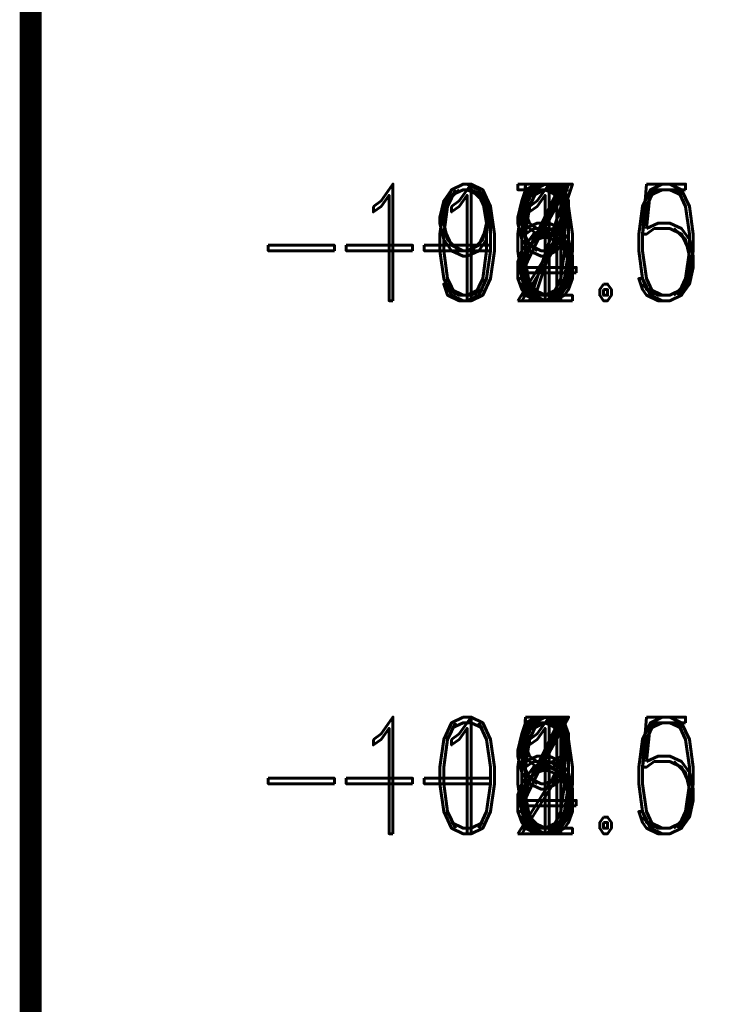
# Model space of a CAD drawing. Extents: x -2 to 113, y -136 to 16.
# Tile 198 of 256: x 0 to 6, y -43 to -34. Entities that reach past the tile are written whole.
import ezdxf
from ezdxf.enums import TextEntityAlignment as Align

# ---------------------------------------------------------------- set-up
doc = ezdxf.new("R2010")
doc.units = 0
doc.header["$MEASUREMENT"] = 0
doc.linetypes.add('SOLID', pattern=[0])
doc.layers.get('0').update_dxf_attribs({"linetype": 'SOLID'})
for name, color, linetype in [('1', 7, 'SOLID'), ('10', 7, 'SOLID'), ('11', 7, 'SOLID'), ('12', 7, 'SOLID'), ('13', 7, 'SOLID'), ('14', 7, 'SOLID'), ('15', 7, 'SOLID'), ('16', 7, 'SOLID'), ('17', 7, 'SOLID'), ('18', 7, 'SOLID'), ('19', 7, 'SOLID'), ('2', 7, 'SOLID'), ('20', 7, 'SOLID'), ('21', 7, 'SOLID'), ('22', 7, 'SOLID'), ('23', 7, 'SOLID'), ('24', 7, 'SOLID'), ('25', 7, 'SOLID'), ('26', 7, 'SOLID'), ('27', 7, 'SOLID'), ('28', 7, 'SOLID'), ('29', 7, 'SOLID'), ('3', 7, 'SOLID'), ('30', 7, 'SOLID'), ('31', 7, 'SOLID'), ('32', 7, 'SOLID'), ('33', 7, 'SOLID'), ('34', 7, 'SOLID'), ('35', 7, 'SOLID'), ('36', 7, 'SOLID'), ('37', 7, 'SOLID'), ('38', 7, 'SOLID'), ('39', 7, 'SOLID'), ('4', 7, 'SOLID'), ('40', 7, 'SOLID'), ('41', 7, 'SOLID'), ('42', 7, 'SOLID'), ('43', 7, 'SOLID'), ('44', 7, 'SOLID'), ('45', 7, 'SOLID'), ('46', 7, 'SOLID'), ('47', 7, 'SOLID'), ('48', 7, 'SOLID'), ('49', 7, 'SOLID'), ('5', 7, 'SOLID'), ('50', 7, 'SOLID'), ('51', 7, 'SOLID'), ('52', 7, 'SOLID'), ('53', 7, 'SOLID'), ('54', 7, 'SOLID'), ('55', 7, 'SOLID'), ('56', 7, 'SOLID'), ('57', 7, 'SOLID'), ('58', 7, 'SOLID'), ('59', 7, 'SOLID'), ('6', 7, 'SOLID'), ('60', 7, 'SOLID'), ('61', 7, 'SOLID'), ('62', 7, 'SOLID'), ('63', 7, 'SOLID'), ('64', 7, 'SOLID'), ('65', 7, 'SOLID'), ('66', 7, 'SOLID'), ('67', 7, 'SOLID'), ('68', 7, 'SOLID'), ('7', 7, 'SOLID'), ('8', 7, 'SOLID'), ('9', 7, 'SOLID')]:
    doc.layers.add(name, color=color, linetype=linetype)
doc.styles.add('ROMAND', font='romand', dxfattribs={"height": 1})

msp = doc.modelspace()

# ---------------------------------------------------------------- linework, layer by layer
at = {"linetype": 'Continuous'}
msp.add_line((-0.2175, -25.6385), (-0.2175, -125.6385), dxfattribs=at)
msp.add_line((-0.2175, -25.6385), (-0.2175, -125.6385), dxfattribs=at)
at = {"color": 7, "linetype": 'SOLID', "const_width": 0.2059}
msp.add_lwpolyline([(-0.2175, -125.6385), (111.5472, -125.6385), (111.5472, 10.2438), (-0.2175, 10.2438), (-0.2175, -125.6385)], dxfattribs=at)
at = {"layer": '1', "color": 7, "linetype": 'SOLID', "const_width": 0.2059}
msp.add_lwpolyline([(-0.2175, -125.6385), (111.5472, -125.6385), (111.5472, 10.2438), (-0.2175, 10.2438), (-0.2175, -125.6385)], dxfattribs=at)
at = {"layer": '10', "color": 7, "linetype": 'SOLID', "const_width": 0.2059}
msp.add_lwpolyline([(-0.2175, -125.6385), (111.5472, -125.6385), (111.5472, 10.2438), (-0.2175, 10.2438), (-0.2175, -125.6385)], dxfattribs=at)
at = {"layer": '11', "color": 7, "linetype": 'SOLID', "const_width": 0.2059}
msp.add_lwpolyline([(-0.2175, -125.6385), (111.5472, -125.6385), (111.5472, 10.2438), (-0.2175, 10.2438), (-0.2175, -125.6385)], dxfattribs=at)
at = {"layer": '12', "color": 7, "linetype": 'SOLID', "const_width": 0.2059}
msp.add_lwpolyline([(-0.2175, -125.6385), (111.5472, -125.6385), (111.5472, 10.2438), (-0.2175, 10.2438), (-0.2175, -125.6385)], dxfattribs=at)
at = {"layer": '13', "color": 7, "linetype": 'SOLID', "const_width": 0.2059}
msp.add_lwpolyline([(-0.2175, -125.6385), (111.5472, -125.6385), (111.5472, 10.2438), (-0.2175, 10.2438), (-0.2175, -125.6385)], dxfattribs=at)
at = {"layer": '14', "color": 7, "linetype": 'SOLID', "const_width": 0.2059}
msp.add_lwpolyline([(-0.2175, -125.6385), (111.5472, -125.6385), (111.5472, 10.2438), (-0.2175, 10.2438), (-0.2175, -125.6385)], dxfattribs=at)
at = {"layer": '15', "color": 7, "linetype": 'SOLID', "const_width": 0.2059}
msp.add_lwpolyline([(-0.2175, -125.6385), (111.5472, -125.6385), (111.5472, 10.2438), (-0.2175, 10.2438), (-0.2175, -125.6385)], dxfattribs=at)
at = {"layer": '16', "color": 7, "linetype": 'SOLID', "const_width": 0.2059}
msp.add_lwpolyline([(-0.2175, -125.6385), (111.5472, -125.6385), (111.5472, 10.2438), (-0.2175, 10.2438), (-0.2175, -125.6385)], dxfattribs=at)
at = {"layer": '17', "color": 7, "linetype": 'SOLID', "const_width": 0.2059}
msp.add_lwpolyline([(-0.2175, -125.6385), (111.5472, -125.6385), (111.5472, 10.2438), (-0.2175, 10.2438), (-0.2175, -125.6385)], dxfattribs=at)
at = {"layer": '18', "color": 7, "linetype": 'SOLID', "const_width": 0.2059}
msp.add_lwpolyline([(-0.2175, -125.6385), (111.5472, -125.6385), (111.5472, 10.2438), (-0.2175, 10.2438), (-0.2175, -125.6385)], dxfattribs=at)
at = {"layer": '19', "color": 7, "linetype": 'SOLID', "const_width": 0.2059}
msp.add_lwpolyline([(-0.2175, -125.6385), (111.5472, -125.6385), (111.5472, 10.2438), (-0.2175, 10.2438), (-0.2175, -125.6385)], dxfattribs=at)
at = {"layer": '2', "color": 7, "linetype": 'SOLID', "const_width": 0.2059}
msp.add_lwpolyline([(-0.2175, -125.6385), (111.5472, -125.6385), (111.5472, 10.2438), (-0.2175, 10.2438), (-0.2175, -125.6385)], dxfattribs=at)
at = {"layer": '20', "color": 7, "linetype": 'SOLID', "const_width": 0.2059}
msp.add_lwpolyline([(-0.2175, -125.6385), (111.5472, -125.6385), (111.5472, 10.2438), (-0.2175, 10.2438), (-0.2175, -125.6385)], dxfattribs=at)
at = {"layer": '21', "color": 7, "linetype": 'SOLID', "const_width": 0.2059}
msp.add_lwpolyline([(-0.2175, -125.6385), (111.5472, -125.6385), (111.5472, 10.2438), (-0.2175, 10.2438), (-0.2175, -125.6385)], dxfattribs=at)
at = {"layer": '22', "color": 7, "linetype": 'SOLID', "const_width": 0.2059}
msp.add_lwpolyline([(-0.2175, -125.6385), (111.5472, -125.6385), (111.5472, 10.2438), (-0.2175, 10.2438), (-0.2175, -125.6385)], dxfattribs=at)
at = {"layer": '23', "color": 7, "linetype": 'SOLID', "const_width": 0.2059}
msp.add_lwpolyline([(-0.2175, -125.6385), (111.5472, -125.6385), (111.5472, 10.2438), (-0.2175, 10.2438), (-0.2175, -125.6385)], dxfattribs=at)
at = {"layer": '24', "color": 7, "linetype": 'SOLID', "const_width": 0.2059}
msp.add_lwpolyline([(-0.2175, -125.6385), (111.5472, -125.6385), (111.5472, 10.2438), (-0.2175, 10.2438), (-0.2175, -125.6385)], dxfattribs=at)
at = {"layer": '25', "color": 7, "linetype": 'SOLID', "const_width": 0.2059}
msp.add_lwpolyline([(-0.2175, -125.6385), (111.5472, -125.6385), (111.5472, 10.2438), (-0.2175, 10.2438), (-0.2175, -125.6385)], dxfattribs=at)
at = {"layer": '26', "color": 7, "linetype": 'SOLID', "const_width": 0.2059}
msp.add_lwpolyline([(-0.2175, -125.6385), (111.5472, -125.6385), (111.5472, 10.2438), (-0.2175, 10.2438), (-0.2175, -125.6385)], dxfattribs=at)
at = {"layer": '27', "color": 7, "linetype": 'SOLID', "const_width": 0.2059}
msp.add_lwpolyline([(-0.2175, -125.6385), (111.5472, -125.6385), (111.5472, 10.2438), (-0.2175, 10.2438), (-0.2175, -125.6385)], dxfattribs=at)
at = {"layer": '28', "color": 7, "linetype": 'SOLID', "const_width": 0.2059}
msp.add_lwpolyline([(-0.2175, -125.6385), (111.5472, -125.6385), (111.5472, 10.2438), (-0.2175, 10.2438), (-0.2175, -125.6385)], dxfattribs=at)
at = {"layer": '29', "color": 7, "linetype": 'SOLID', "const_width": 0.2059}
msp.add_lwpolyline([(-0.2175, -125.6385), (111.5472, -125.6385), (111.5472, 10.2438), (-0.2175, 10.2438), (-0.2175, -125.6385)], dxfattribs=at)
at = {"layer": '3', "color": 7, "linetype": 'SOLID', "const_width": 0.2059}
msp.add_lwpolyline([(-0.2175, -125.6385), (111.5472, -125.6385), (111.5472, 10.2438), (-0.2175, 10.2438), (-0.2175, -125.6385)], dxfattribs=at)
at = {"layer": '30', "color": 7, "linetype": 'SOLID', "const_width": 0.2059}
msp.add_lwpolyline([(-0.2175, -125.6385), (111.5472, -125.6385), (111.5472, 10.2438), (-0.2175, 10.2438), (-0.2175, -125.6385)], dxfattribs=at)
at = {"layer": '31', "color": 7, "linetype": 'SOLID', "const_width": 0.2059}
msp.add_lwpolyline([(-0.2175, -125.6385), (111.5472, -125.6385), (111.5472, 10.2438), (-0.2175, 10.2438), (-0.2175, -125.6385)], dxfattribs=at)
at = {"layer": '32', "color": 7, "linetype": 'SOLID', "const_width": 0.2059}
msp.add_lwpolyline([(-0.2175, -125.6385), (111.5472, -125.6385), (111.5472, 10.2438), (-0.2175, 10.2438), (-0.2175, -125.6385)], dxfattribs=at)
at = {"layer": '33', "color": 7, "linetype": 'SOLID', "const_width": 0.2059}
msp.add_lwpolyline([(-0.2175, -125.6385), (111.5472, -125.6385), (111.5472, 10.2438), (-0.2175, 10.2438), (-0.2175, -125.6385)], dxfattribs=at)
at = {"layer": '34', "color": 7, "linetype": 'SOLID', "const_width": 0.2059}
msp.add_lwpolyline([(-0.2175, -125.6385), (111.5472, -125.6385), (111.5472, 10.2438), (-0.2175, 10.2438), (-0.2175, -125.6385)], dxfattribs=at)
at = {"layer": '35', "color": 7, "linetype": 'SOLID', "const_width": 0.2059}
msp.add_lwpolyline([(-0.2175, -125.6385), (111.5472, -125.6385), (111.5472, 10.2438), (-0.2175, 10.2438), (-0.2175, -125.6385)], dxfattribs=at)
at = {"layer": '36', "color": 7, "linetype": 'SOLID', "const_width": 0.2059}
msp.add_lwpolyline([(-0.2175, -125.6385), (111.5472, -125.6385), (111.5472, 10.2438), (-0.2175, 10.2438), (-0.2175, -125.6385)], dxfattribs=at)
at = {"layer": '37', "color": 7, "linetype": 'SOLID', "const_width": 0.2059}
msp.add_lwpolyline([(-0.2175, -125.6385), (111.5472, -125.6385), (111.5472, 10.2438), (-0.2175, 10.2438), (-0.2175, -125.6385)], dxfattribs=at)
at = {"layer": '38', "color": 7, "linetype": 'SOLID', "const_width": 0.2059}
msp.add_lwpolyline([(-0.2175, -125.6385), (111.5472, -125.6385), (111.5472, 10.2438), (-0.2175, 10.2438), (-0.2175, -125.6385)], dxfattribs=at)
at = {"layer": '39', "color": 7, "linetype": 'SOLID', "const_width": 0.2059}
msp.add_lwpolyline([(-0.2175, -125.6385), (111.5472, -125.6385), (111.5472, 10.2438), (-0.2175, 10.2438), (-0.2175, -125.6385)], dxfattribs=at)
at = {"layer": '4', "color": 7, "linetype": 'SOLID', "const_width": 0.2059}
msp.add_lwpolyline([(-0.2175, -125.6385), (111.5472, -125.6385), (111.5472, 10.2438), (-0.2175, 10.2438), (-0.2175, -125.6385)], dxfattribs=at)
at = {"layer": '40', "color": 7, "linetype": 'SOLID', "const_width": 0.2059}
msp.add_lwpolyline([(-0.2175, -125.6385), (111.5472, -125.6385), (111.5472, 10.2438), (-0.2175, 10.2438), (-0.2175, -125.6385)], dxfattribs=at)
at = {"layer": '41', "color": 7, "linetype": 'SOLID', "const_width": 0.2059}
msp.add_lwpolyline([(-0.2175, -125.6385), (111.5472, -125.6385), (111.5472, 10.2438), (-0.2175, 10.2438), (-0.2175, -125.6385)], dxfattribs=at)
at = {"layer": '42', "color": 7, "linetype": 'SOLID', "const_width": 0.2059}
msp.add_lwpolyline([(-0.2175, -125.6385), (111.5472, -125.6385), (111.5472, 10.2438), (-0.2175, 10.2438), (-0.2175, -125.6385)], dxfattribs=at)
at = {"layer": '43', "color": 7, "linetype": 'SOLID', "const_width": 0.2059}
msp.add_lwpolyline([(-0.2175, -125.6385), (111.5472, -125.6385), (111.5472, 10.2438), (-0.2175, 10.2438), (-0.2175, -125.6385)], dxfattribs=at)
at = {"layer": '44', "color": 7, "linetype": 'SOLID', "const_width": 0.2059}
msp.add_lwpolyline([(-0.2175, -125.6385), (111.5472, -125.6385), (111.5472, 10.2438), (-0.2175, 10.2438), (-0.2175, -125.6385)], dxfattribs=at)
at = {"layer": '45', "color": 7, "linetype": 'SOLID', "const_width": 0.2059}
msp.add_lwpolyline([(-0.2175, -125.6385), (111.5472, -125.6385), (111.5472, 10.2438), (-0.2175, 10.2438), (-0.2175, -125.6385)], dxfattribs=at)
at = {"layer": '46', "color": 7, "linetype": 'SOLID', "const_width": 0.2059}
msp.add_lwpolyline([(-0.2175, -125.6385), (111.5472, -125.6385), (111.5472, 10.2438), (-0.2175, 10.2438), (-0.2175, -125.6385)], dxfattribs=at)
at = {"layer": '47', "color": 7, "linetype": 'SOLID', "const_width": 0.2059}
msp.add_lwpolyline([(-0.2175, -125.6385), (111.5472, -125.6385), (111.5472, 10.2438), (-0.2175, 10.2438), (-0.2175, -125.6385)], dxfattribs=at)
at = {"layer": '48', "color": 7, "linetype": 'SOLID', "const_width": 0.2059}
msp.add_lwpolyline([(-0.2175, -125.6385), (111.5472, -125.6385), (111.5472, 10.2438), (-0.2175, 10.2438), (-0.2175, -125.6385)], dxfattribs=at)
at = {"layer": '49', "color": 7, "linetype": 'SOLID', "const_width": 0.2059}
msp.add_lwpolyline([(-0.2175, -125.6385), (111.5472, -125.6385), (111.5472, 10.2438), (-0.2175, 10.2438), (-0.2175, -125.6385)], dxfattribs=at)
at = {"layer": '5', "color": 7, "linetype": 'SOLID', "const_width": 0.2059}
msp.add_lwpolyline([(-0.2175, -125.6385), (111.5472, -125.6385), (111.5472, 10.2438), (-0.2175, 10.2438), (-0.2175, -125.6385)], dxfattribs=at)
at = {"layer": '50', "color": 7, "linetype": 'SOLID', "const_width": 0.2059}
msp.add_lwpolyline([(-0.2175, -125.6385), (111.5472, -125.6385), (111.5472, 10.2438), (-0.2175, 10.2438), (-0.2175, -125.6385)], dxfattribs=at)
at = {"layer": '51', "color": 7, "linetype": 'SOLID', "const_width": 0.2059}
msp.add_lwpolyline([(-0.2175, -125.6385), (111.5472, -125.6385), (111.5472, 10.2438), (-0.2175, 10.2438), (-0.2175, -125.6385)], dxfattribs=at)
at = {"layer": '52', "color": 7, "linetype": 'SOLID', "const_width": 0.2059}
msp.add_lwpolyline([(-0.2175, -125.6385), (111.5472, -125.6385), (111.5472, 10.2438), (-0.2175, 10.2438), (-0.2175, -125.6385)], dxfattribs=at)
at = {"layer": '53', "color": 7, "linetype": 'SOLID', "const_width": 0.2059}
msp.add_lwpolyline([(-0.2175, -125.6385), (111.5472, -125.6385), (111.5472, 10.2438), (-0.2175, 10.2438), (-0.2175, -125.6385)], dxfattribs=at)
at = {"layer": '54', "color": 7, "linetype": 'SOLID', "const_width": 0.2059}
msp.add_lwpolyline([(-0.2175, -125.6385), (111.5472, -125.6385), (111.5472, 10.2438), (-0.2175, 10.2438), (-0.2175, -125.6385)], dxfattribs=at)
at = {"layer": '55', "color": 7, "linetype": 'SOLID', "const_width": 0.2059}
msp.add_lwpolyline([(-0.2175, -125.6385), (111.5472, -125.6385), (111.5472, 10.2438), (-0.2175, 10.2438), (-0.2175, -125.6385)], dxfattribs=at)
at = {"layer": '56', "color": 7, "linetype": 'SOLID', "const_width": 0.2059}
msp.add_lwpolyline([(-0.2175, -125.6385), (111.5472, -125.6385), (111.5472, 10.2438), (-0.2175, 10.2438), (-0.2175, -125.6385)], dxfattribs=at)
at = {"layer": '57', "color": 7, "linetype": 'SOLID', "const_width": 0.2059}
msp.add_lwpolyline([(-0.2175, -125.6385), (111.5472, -125.6385), (111.5472, 10.2438), (-0.2175, 10.2438), (-0.2175, -125.6385)], dxfattribs=at)
at = {"layer": '58', "color": 7, "linetype": 'SOLID', "const_width": 0.2059}
msp.add_lwpolyline([(-0.2175, -125.6385), (111.5472, -125.6385), (111.5472, 10.2438), (-0.2175, 10.2438), (-0.2175, -125.6385)], dxfattribs=at)
at = {"layer": '59', "color": 7, "linetype": 'SOLID', "const_width": 0.2059}
msp.add_lwpolyline([(-0.2175, -125.6385), (111.5472, -125.6385), (111.5472, 10.2438), (-0.2175, 10.2438), (-0.2175, -125.6385)], dxfattribs=at)
at = {"layer": '6', "color": 7, "linetype": 'SOLID', "const_width": 0.2059}
msp.add_lwpolyline([(-0.2175, -125.6385), (111.5472, -125.6385), (111.5472, 10.2438), (-0.2175, 10.2438), (-0.2175, -125.6385)], dxfattribs=at)
at = {"layer": '60', "color": 7, "linetype": 'SOLID', "const_width": 0.2059}
msp.add_lwpolyline([(-0.2175, -125.6385), (111.5472, -125.6385), (111.5472, 10.2438), (-0.2175, 10.2438), (-0.2175, -125.6385)], dxfattribs=at)
at = {"layer": '61', "color": 7, "linetype": 'SOLID', "const_width": 0.2059}
msp.add_lwpolyline([(-0.2175, -125.6385), (111.5472, -125.6385), (111.5472, 10.2438), (-0.2175, 10.2438), (-0.2175, -125.6385)], dxfattribs=at)
at = {"layer": '62', "color": 7, "linetype": 'SOLID', "const_width": 0.2059}
msp.add_lwpolyline([(-0.2175, -125.6385), (111.5472, -125.6385), (111.5472, 10.2438), (-0.2175, 10.2438), (-0.2175, -125.6385)], dxfattribs=at)
at = {"layer": '63', "color": 7, "linetype": 'SOLID', "const_width": 0.2059}
msp.add_lwpolyline([(-0.2175, -125.6385), (111.5472, -125.6385), (111.5472, 10.2438), (-0.2175, 10.2438), (-0.2175, -125.6385)], dxfattribs=at)
at = {"layer": '64', "color": 7, "linetype": 'SOLID', "const_width": 0.2059}
msp.add_lwpolyline([(-0.2175, -125.6385), (111.5472, -125.6385), (111.5472, 10.2438), (-0.2175, 10.2438), (-0.2175, -125.6385)], dxfattribs=at)
at = {"layer": '65', "color": 7, "linetype": 'SOLID', "const_width": 0.2059}
msp.add_lwpolyline([(-0.2175, -125.6385), (111.5472, -125.6385), (111.5472, 10.2438), (-0.2175, 10.2438), (-0.2175, -125.6385)], dxfattribs=at)
at = {"layer": '66', "color": 7, "linetype": 'SOLID', "const_width": 0.2059}
msp.add_lwpolyline([(-0.2175, -125.6385), (111.5472, -125.6385), (111.5472, 10.2438), (-0.2175, 10.2438), (-0.2175, -125.6385)], dxfattribs=at)
at = {"layer": '67', "color": 7, "linetype": 'SOLID', "const_width": 0.2059}
msp.add_lwpolyline([(-0.2175, -125.6385), (111.5472, -125.6385), (111.5472, 10.2438), (-0.2175, 10.2438), (-0.2175, -125.6385)], dxfattribs=at)
at = {"layer": '68', "color": 7, "linetype": 'SOLID', "const_width": 0.2059}
msp.add_lwpolyline([(-0.2175, -125.6385), (111.5472, -125.6385), (111.5472, 10.2438), (-0.2175, 10.2438), (-0.2175, -125.6385)], dxfattribs=at)
at = {"layer": '7', "color": 7, "linetype": 'SOLID', "const_width": 0.2059}
msp.add_lwpolyline([(-0.2175, -125.6385), (111.5472, -125.6385), (111.5472, 10.2438), (-0.2175, 10.2438), (-0.2175, -125.6385)], dxfattribs=at)
at = {"layer": '8', "color": 7, "linetype": 'SOLID', "const_width": 0.2059}
msp.add_lwpolyline([(-0.2175, -125.6385), (111.5472, -125.6385), (111.5472, 10.2438), (-0.2175, 10.2438), (-0.2175, -125.6385)], dxfattribs=at)
at = {"layer": '9', "color": 7, "linetype": 'SOLID', "const_width": 0.2059}
msp.add_lwpolyline([(-0.2175, -125.6385), (111.5472, -125.6385), (111.5472, 10.2438), (-0.2175, 10.2438), (-0.2175, -125.6385)], dxfattribs=at)

# ---------------------------------------------------------------- texts
at = {"color": 7, "style": 'ROMAND', "width": 0.78}
for s, p in [('-3.5', (6.106, -35.6385)), ('-8.5', (6.106, -40.6385))]:
    msp.add_text(s, height=1.09412, dxfattribs=at).set_placement(p, align=Align.MIDDLE_RIGHT)
at = {"layer": '1', "color": 7, "style": 'ROMAND', "width": 0.78}
for s, p in [('-3.5', (6.106, -35.6385)), ('-8.5', (6.106, -40.6385))]:
    msp.add_text(s, height=1.09412, dxfattribs=at).set_placement(p, align=Align.MIDDLE_RIGHT)
at = {"layer": '10', "color": 7, "style": 'ROMAND', "width": 0.78}
for s, p in [('0.5', (6.106, -35.6385)), ('-4.5', (6.106, -40.6385))]:
    msp.add_text(s, height=1.09412, dxfattribs=at).set_placement(p, align=Align.MIDDLE_RIGHT)
at = {"layer": '11', "color": 7, "style": 'ROMAND', "width": 0.78}
for s, p in [('-99.5', (6.106, -35.6385)), ('-104.5', (6.106, -40.6385))]:
    msp.add_text(s, height=1.09412, dxfattribs=at).set_placement(p, align=Align.MIDDLE_RIGHT)
at = {"layer": '12', "color": 7, "style": 'ROMAND', "width": 0.78}
for s, p in [('2.5', (6.106, -35.6385)), ('-2.5', (6.106, -40.6385))]:
    msp.add_text(s, height=1.09412, dxfattribs=at).set_placement(p, align=Align.MIDDLE_RIGHT)
at = {"layer": '13', "color": 7, "style": 'ROMAND', "width": 0.78}
for s, p in [('-97.5', (6.106, -35.6385)), ('-102.5', (6.106, -40.6385))]:
    msp.add_text(s, height=1.09412, dxfattribs=at).set_placement(p, align=Align.MIDDLE_RIGHT)
at = {"layer": '14', "color": 7, "style": 'ROMAND', "width": 0.78}
for s, p in [('2.5', (6.106, -35.6385)), ('-2.5', (6.106, -40.6385))]:
    msp.add_text(s, height=1.09412, dxfattribs=at).set_placement(p, align=Align.MIDDLE_RIGHT)
at = {"layer": '15', "color": 7, "style": 'ROMAND', "width": 0.78}
for s, p in [('-97.5', (6.106, -35.6385)), ('-102.5', (6.106, -40.6385))]:
    msp.add_text(s, height=1.09412, dxfattribs=at).set_placement(p, align=Align.MIDDLE_RIGHT)
at = {"layer": '16', "color": 7, "style": 'ROMAND', "width": 0.78}
for s, p in [('2.0', (6.106, -35.6385)), ('-3.0', (6.106, -40.6385))]:
    msp.add_text(s, height=1.09412, dxfattribs=at).set_placement(p, align=Align.MIDDLE_RIGHT)
at = {"layer": '17', "color": 7, "style": 'ROMAND', "width": 0.78}
for s, p in [('-98.0', (6.106, -35.6385)), ('-103.0', (6.106, -40.6385))]:
    msp.add_text(s, height=1.09412, dxfattribs=at).set_placement(p, align=Align.MIDDLE_RIGHT)
at = {"layer": '18', "color": 7, "style": 'ROMAND', "width": 0.78}
for s, p in [('2.0', (6.106, -35.6385)), ('-3.0', (6.106, -40.6385))]:
    msp.add_text(s, height=1.09412, dxfattribs=at).set_placement(p, align=Align.MIDDLE_RIGHT)
at = {"layer": '19', "color": 7, "style": 'ROMAND', "width": 0.78}
for s, p in [('-98.0', (6.106, -35.6385)), ('-103.0', (6.106, -40.6385))]:
    msp.add_text(s, height=1.09412, dxfattribs=at).set_placement(p, align=Align.MIDDLE_RIGHT)
at = {"layer": '2', "color": 7, "style": 'ROMAND', "width": 0.78}
for s, p in [('-4.0', (6.106, -35.6385)), ('-9.0', (6.106, -40.6385))]:
    msp.add_text(s, height=1.09412, dxfattribs=at).set_placement(p, align=Align.MIDDLE_RIGHT)
at = {"layer": '20', "color": 7, "style": 'ROMAND', "width": 0.78}
for s, p in [('-3.0', (6.106, -35.6385)), ('-8.0', (6.106, -40.6385))]:
    msp.add_text(s, height=1.09412, dxfattribs=at).set_placement(p, align=Align.MIDDLE_RIGHT)
at = {"layer": '21', "color": 7, "style": 'ROMAND', "width": 0.78}
for s, p in [('-103.0', (6.106, -35.6385)), ('-108.0', (6.106, -40.6385))]:
    msp.add_text(s, height=1.09412, dxfattribs=at).set_placement(p, align=Align.MIDDLE_RIGHT)
at = {"layer": '22', "color": 7, "style": 'ROMAND', "width": 0.78}
for s, p in [('-14.5', (6.106, -35.6385)), ('-19.5', (6.106, -40.6385))]:
    msp.add_text(s, height=1.09412, dxfattribs=at).set_placement(p, align=Align.MIDDLE_RIGHT)
at = {"layer": '23', "color": 7, "style": 'ROMAND', "width": 0.78}
for s, p in [('-114.5', (6.106, -35.6385)), ('-119.5', (6.106, -40.6385))]:
    msp.add_text(s, height=1.09412, dxfattribs=at).set_placement(p, align=Align.MIDDLE_RIGHT)
at = {"layer": '24', "color": 7, "style": 'ROMAND', "width": 0.78}
for s, p in [('-7.0', (6.106, -35.6385)), ('-12.0', (6.106, -40.6385))]:
    msp.add_text(s, height=1.09412, dxfattribs=at).set_placement(p, align=Align.MIDDLE_RIGHT)
at = {"layer": '25', "color": 7, "style": 'ROMAND', "width": 0.78}
for s, p in [('-107.0', (6.106, -35.6385)), ('-112.0', (6.106, -40.6385))]:
    msp.add_text(s, height=1.09412, dxfattribs=at).set_placement(p, align=Align.MIDDLE_RIGHT)
at = {"layer": '26', "color": 7, "style": 'ROMAND', "width": 0.78}
for s, p in [('-6.0', (6.106, -35.6385)), ('-11.0', (6.106, -40.6385))]:
    msp.add_text(s, height=1.09412, dxfattribs=at).set_placement(p, align=Align.MIDDLE_RIGHT)
at = {"layer": '27', "color": 7, "style": 'ROMAND', "width": 0.78}
for s, p in [('-14.5', (6.106, -35.6385)), ('-19.5', (6.106, -40.6385))]:
    msp.add_text(s, height=1.09412, dxfattribs=at).set_placement(p, align=Align.MIDDLE_RIGHT)
at = {"layer": '28', "color": 7, "style": 'ROMAND', "width": 0.78}
for s, p in [('-114.5', (6.106, -35.6385)), ('-119.5', (6.106, -40.6385))]:
    msp.add_text(s, height=1.09412, dxfattribs=at).set_placement(p, align=Align.MIDDLE_RIGHT)
at = {"layer": '29', "color": 7, "style": 'ROMAND', "width": 0.78}
for s, p in [('-7.5', (6.106, -35.6385)), ('-12.5', (6.106, -40.6385))]:
    msp.add_text(s, height=1.09412, dxfattribs=at).set_placement(p, align=Align.MIDDLE_RIGHT)
at = {"layer": '3', "color": 7, "style": 'ROMAND', "width": 0.78}
for s, p in [('-104.0', (6.106, -35.6385)), ('-109.0', (6.106, -40.6385))]:
    msp.add_text(s, height=1.09412, dxfattribs=at).set_placement(p, align=Align.MIDDLE_RIGHT)
at = {"layer": '39', "color": 7, "style": 'ROMAND', "width": 0.78}
for s, p in [('-1.0', (6.106, -35.6385)), ('-6.0', (6.106, -40.6385))]:
    msp.add_text(s, height=1.09412, dxfattribs=at).set_placement(p, align=Align.MIDDLE_RIGHT)
at = {"layer": '4', "color": 7, "style": 'ROMAND', "width": 0.78}
for s, p in [('2.5', (6.106, -35.6385)), ('-2.5', (6.106, -40.6385))]:
    msp.add_text(s, height=1.09412, dxfattribs=at).set_placement(p, align=Align.MIDDLE_RIGHT)
at = {"layer": '40', "color": 7, "style": 'ROMAND', "width": 0.78}
for s, p in [('-101.0', (6.106, -35.6385)), ('-106.0', (6.106, -40.6385))]:
    msp.add_text(s, height=1.09412, dxfattribs=at).set_placement(p, align=Align.MIDDLE_RIGHT)
at = {"layer": '41', "color": 7, "style": 'ROMAND', "width": 0.78}
for s, p in [('-14.5', (6.106, -35.6385)), ('-19.5', (6.106, -40.6385))]:
    msp.add_text(s, height=1.09412, dxfattribs=at).set_placement(p, align=Align.MIDDLE_RIGHT)
at = {"layer": '42', "color": 7, "style": 'ROMAND', "width": 0.78}
for s, p in [('-114.5', (6.106, -35.6385)), ('-119.5', (6.106, -40.6385))]:
    msp.add_text(s, height=1.09412, dxfattribs=at).set_placement(p, align=Align.MIDDLE_RIGHT)
at = {"layer": '43', "color": 7, "style": 'ROMAND', "width": 0.78}
for s, p in [('1.0', (6.106, -35.6385)), ('-4.0', (6.106, -40.6385))]:
    msp.add_text(s, height=1.09412, dxfattribs=at).set_placement(p, align=Align.MIDDLE_RIGHT)
at = {"layer": '44', "color": 7, "style": 'ROMAND', "width": 0.78}
for s, p in [('-99.0', (6.106, -35.6385)), ('-104.0', (6.106, -40.6385))]:
    msp.add_text(s, height=1.09412, dxfattribs=at).set_placement(p, align=Align.MIDDLE_RIGHT)
at = {"layer": '45', "color": 7, "style": 'ROMAND', "width": 0.78}
for s, p in [('1.5', (6.106, -35.6385)), ('-3.5', (6.106, -40.6385))]:
    msp.add_text(s, height=1.09412, dxfattribs=at).set_placement(p, align=Align.MIDDLE_RIGHT)
at = {"layer": '46', "color": 7, "style": 'ROMAND', "width": 0.78}
for s, p in [('-0.5', (6.106, -35.6385)), ('-5.5', (6.106, -40.6385))]:
    msp.add_text(s, height=1.09412, dxfattribs=at).set_placement(p, align=Align.MIDDLE_RIGHT)
at = {"layer": '47', "color": 7, "style": 'ROMAND', "width": 0.78}
for s, p in [('6.0', (6.106, -35.6385)), ('1.0', (6.106, -40.6385))]:
    msp.add_text(s, height=1.09412, dxfattribs=at).set_placement(p, align=Align.MIDDLE_RIGHT)
at = {"layer": '48', "color": 7, "style": 'ROMAND', "width": 0.78}
for s, p in [('3.0', (6.106, -35.6385)), ('-2.0', (6.106, -40.6385))]:
    msp.add_text(s, height=1.09412, dxfattribs=at).set_placement(p, align=Align.MIDDLE_RIGHT)
at = {"layer": '49', "color": 7, "style": 'ROMAND', "width": 0.78}
for s, p in [('2.0', (6.106, -35.6385)), ('-3.0', (6.106, -40.6385))]:
    msp.add_text(s, height=1.09412, dxfattribs=at).set_placement(p, align=Align.MIDDLE_RIGHT)
at = {"layer": '5', "color": 7, "style": 'ROMAND', "width": 0.78}
for s, p in [('-97.5', (6.106, -35.6385)), ('-102.5', (6.106, -40.6385))]:
    msp.add_text(s, height=1.09412, dxfattribs=at).set_placement(p, align=Align.MIDDLE_RIGHT)
at = {"layer": '50', "color": 7, "style": 'ROMAND', "width": 0.78}
for s, p in [('0.0', (6.106, -35.6385)), ('-5.0', (6.106, -40.6385))]:
    msp.add_text(s, height=1.09412, dxfattribs=at).set_placement(p, align=Align.MIDDLE_RIGHT)
at = {"layer": '51', "color": 7, "style": 'ROMAND', "width": 0.78}
for s, p in [('-100.0', (6.106, -35.6385)), ('-105.0', (6.106, -40.6385))]:
    msp.add_text(s, height=1.09412, dxfattribs=at).set_placement(p, align=Align.MIDDLE_RIGHT)
at = {"layer": '52', "color": 7, "style": 'ROMAND', "width": 0.78}
for s, p in [('4.5', (6.106, -35.6385)), ('-0.5', (6.106, -40.6385))]:
    msp.add_text(s, height=1.09412, dxfattribs=at).set_placement(p, align=Align.MIDDLE_RIGHT)
at = {"layer": '53', "color": 7, "style": 'ROMAND', "width": 0.78}
for s, p in [('-95.5', (6.106, -35.6385)), ('-100.5', (6.106, -40.6385))]:
    msp.add_text(s, height=1.09412, dxfattribs=at).set_placement(p, align=Align.MIDDLE_RIGHT)
at = {"layer": '54', "color": 7, "style": 'ROMAND', "width": 0.78}
for s, p in [('0.0', (6.106, -35.6385)), ('-5.0', (6.106, -40.6385))]:
    msp.add_text(s, height=1.09412, dxfattribs=at).set_placement(p, align=Align.MIDDLE_RIGHT)
at = {"layer": '55', "color": 7, "style": 'ROMAND', "width": 0.78}
for s, p in [('-100.0', (6.106, -35.6385)), ('-105.0', (6.106, -40.6385))]:
    msp.add_text(s, height=1.09412, dxfattribs=at).set_placement(p, align=Align.MIDDLE_RIGHT)
at = {"layer": '56', "color": 7, "style": 'ROMAND', "width": 0.78}
for s, p in [('-1.5', (6.106, -35.6385)), ('-6.5', (6.106, -40.6385))]:
    msp.add_text(s, height=1.09412, dxfattribs=at).set_placement(p, align=Align.MIDDLE_RIGHT)
at = {"layer": '57', "color": 7, "style": 'ROMAND', "width": 0.78}
for s, p in [('-7.5', (6.106, -35.6385)), ('-12.5', (6.106, -40.6385))]:
    msp.add_text(s, height=1.09412, dxfattribs=at).set_placement(p, align=Align.MIDDLE_RIGHT)
at = {"layer": '58', "color": 7, "style": 'ROMAND', "width": 0.78}
for s, p in [('-107.5', (6.106, -35.6385)), ('-112.5', (6.106, -40.6385))]:
    msp.add_text(s, height=1.09412, dxfattribs=at).set_placement(p, align=Align.MIDDLE_RIGHT)
at = {"layer": '59', "color": 7, "style": 'ROMAND', "width": 0.78}
for s, p in [('-3.0', (6.106, -35.6385)), ('-8.0', (6.106, -40.6385))]:
    msp.add_text(s, height=1.09412, dxfattribs=at).set_placement(p, align=Align.MIDDLE_RIGHT)
at = {"layer": '6', "color": 7, "style": 'ROMAND', "width": 0.78}
for s, p in [('1.0', (6.106, -35.6385)), ('-4.0', (6.106, -40.6385))]:
    msp.add_text(s, height=1.09412, dxfattribs=at).set_placement(p, align=Align.MIDDLE_RIGHT)
at = {"layer": '60', "color": 7, "style": 'ROMAND', "width": 0.78}
for s, p in [('-103.0', (6.106, -35.6385)), ('-108.0', (6.106, -40.6385))]:
    msp.add_text(s, height=1.09412, dxfattribs=at).set_placement(p, align=Align.MIDDLE_RIGHT)
at = {"layer": '61', "color": 7, "style": 'ROMAND', "width": 0.78}
for s, p in [('-5.5', (6.106, -35.6385)), ('-10.5', (6.106, -40.6385))]:
    msp.add_text(s, height=1.09412, dxfattribs=at).set_placement(p, align=Align.MIDDLE_RIGHT)
at = {"layer": '62', "color": 7, "style": 'ROMAND', "width": 0.78}
for s, p in [('-105.5', (6.106, -35.6385)), ('-110.5', (6.106, -40.6385))]:
    msp.add_text(s, height=1.09412, dxfattribs=at).set_placement(p, align=Align.MIDDLE_RIGHT)
at = {"layer": '63', "color": 7, "style": 'ROMAND', "width": 0.78}
for s, p in [('-5.0', (6.106, -35.6385)), ('-10.0', (6.106, -40.6385))]:
    msp.add_text(s, height=1.09412, dxfattribs=at).set_placement(p, align=Align.MIDDLE_RIGHT)
at = {"layer": '64', "color": 7, "style": 'ROMAND', "width": 0.78}
for s, p in [('-105.0', (6.106, -35.6385)), ('-110.0', (6.106, -40.6385))]:
    msp.add_text(s, height=1.09412, dxfattribs=at).set_placement(p, align=Align.MIDDLE_RIGHT)
at = {"layer": '65', "color": 7, "style": 'ROMAND', "width": 0.78}
for s, p in [('5.0', (6.106, -35.6385)), ('0.0', (6.106, -40.6385))]:
    msp.add_text(s, height=1.09412, dxfattribs=at).set_placement(p, align=Align.MIDDLE_RIGHT)
at = {"layer": '66', "color": 7, "style": 'ROMAND', "width": 0.78}
for s, p in [('-95.0', (6.106, -35.6385)), ('-100.0', (6.106, -40.6385))]:
    msp.add_text(s, height=1.09412, dxfattribs=at).set_placement(p, align=Align.MIDDLE_RIGHT)
at = {"layer": '67', "color": 7, "style": 'ROMAND', "width": 0.78}
for s, p in [('4.5', (6.106, -35.6385)), ('-0.5', (6.106, -40.6385))]:
    msp.add_text(s, height=1.09412, dxfattribs=at).set_placement(p, align=Align.MIDDLE_RIGHT)
at = {"layer": '68', "color": 7, "style": 'ROMAND', "width": 0.78}
for s, p in [('-95.5', (6.106, -35.6385)), ('-100.5', (6.106, -40.6385))]:
    msp.add_text(s, height=1.09412, dxfattribs=at).set_placement(p, align=Align.MIDDLE_RIGHT)
at = {"layer": '7', "color": 7, "style": 'ROMAND', "width": 0.78}
for s, p in [('-99.0', (6.106, -35.6385)), ('-104.0', (6.106, -40.6385))]:
    msp.add_text(s, height=1.09412, dxfattribs=at).set_placement(p, align=Align.MIDDLE_RIGHT)
at = {"layer": '8', "color": 7, "style": 'ROMAND', "width": 0.78}
for s, p in [('-1.0', (6.106, -35.6385)), ('-6.0', (6.106, -40.6385))]:
    msp.add_text(s, height=1.09412, dxfattribs=at).set_placement(p, align=Align.MIDDLE_RIGHT)
at = {"layer": '9', "color": 7, "style": 'ROMAND', "width": 0.78}
for s, p in [('-101.0', (6.106, -35.6385)), ('-106.0', (6.106, -40.6385))]:
    msp.add_text(s, height=1.09412, dxfattribs=at).set_placement(p, align=Align.MIDDLE_RIGHT)

doc.saveas('drawing.dxf')
